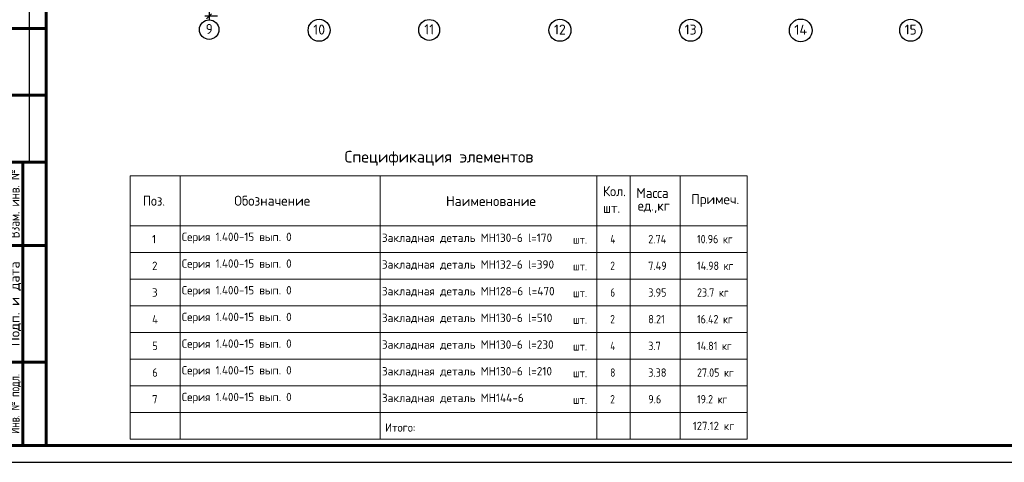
# Model space of a CAD drawing. Header units: millimetres. Extents: x 40580 to 559114, y -343730 to 81020.
# Tile 98 of 256: x 231325 to 260853, y -96794 to -83527. Entities that reach past the tile are written whole.
import ezdxf
from ezdxf.enums import TextEntityAlignment as Align

# ---------------------------------------------------------------- set-up
doc = ezdxf.new("R2010")
doc.units = ezdxf.units.MM
doc.linetypes.add('______5', pattern=[1100, 800, -100, 100, -100])
doc.layers.add('0.05', color=7, linetype='Continuous', lineweight=5)
doc.layers.add('Стена_ общее', color=7, linetype='Continuous', lineweight=35)
doc.layers.add('___________________', color=253, linetype='______5')
doc.layers.add('______________________', color=7, linetype='Continuous')
doc.styles.add('ISOCPEUR', font='isocpeur.ttf')
doc.styles.add('ГОСТ 2.304', font='isocpeur.ttf')

# ---------------------------------------------------------------- blocks, each defined once
blk = doc.blocks.new('Из_буфера21367')
at = {"linetype": 'Continuous', "lineweight": 25}
blk.add_line((1533, 9000), (1533, 15500), dxfattribs=at)
at = {"linetype": 'Continuous', "lineweight": 60}
for p, q in [((2033, 500), (2033, 15500)), ((533, 13000), (2033, 13000)), ((533, 11000), (2033, 11000)), ((33, 9000), (2033, 9000)), ((1333, 500), (1333, 9000)), ((833, 6500), (2033, 6500)), ((833, 3000), (2033, 3000)), ((2033, 500), (833, 500))]:
    blk.add_line(p, q, dxfattribs=at)
at = {"linetype": 'Continuous', "lineweight": 25, "ltscale": 100}
blk.add_lwpolyline([(33, 0), (59433, 0), (59433, 42000), (33, 42000), (33, 0)], dxfattribs=at)
blk.add_lwpolyline([(33, 0), (59433, 0), (59433, 42000), (33, 42000), (33, 0)], dxfattribs=at)
at = {"linetype": 'Continuous', "lineweight": 60, "ltscale": 100}
blk.add_lwpolyline([(2033, 500), (58933, 500), (58933, 41500), (2033, 41500), (2033, 500)], dxfattribs=at)
at = {"linetype": 'Continuous', "lineweight": 25, "style": 'ГОСТ 2.304'}
for s, width, p in [('Взам. инв. №', 0.8, (1083, 7750)), ('Инв. № подл.', 0.7, (1083, 1750))]:
    blk.add_text(s, height=300, rotation=90, dxfattribs=dict(at, width=width)).set_placement(p, align=Align.MIDDLE_CENTER)
blk.add_text('Подп. и дата', height=300, rotation=90, dxfattribs=at).set_placement((1083, 4750), align=Align.MIDDLE_CENTER)
blk = doc.blocks.new('ALL_ML_STRICH')
at = {"color": 0, "linetype": 'ByBlock', "lineweight": -2}
for p, q in [((-1, 0), (0.5, 0)), ((-0.3, -0.3), (0.3, 0.3)), ((0, -0.5), (0, 0.5))]:
    blk.add_line(p, q, dxfattribs=at)

msp = doc.modelspace()

# ---------------------------------------------------------------- linework, layer by layer
at = {"layer": '___________________', "color": 7, "linetype": 'Continuous'}
for centre, radius in [((237007.1, -83823.9), 292.4), ((240305.1, -83842.8), 330.4), ((243605.6, -83834.4), 313.4), ((247525.1, -83842.8), 330.4), ((251445.1, -83842.8), 330.4), ((254746.8, -83847.5), 339.6), ((258045.1, -83842.8), 330.4)]:
    msp.add_circle(centre, radius, dxfattribs=at)
at = {"layer": 'Стена_ общее', "color": 7, "linetype": 'Continuous', "lineweight": 13, "transparency": 33554687}
for p, q in [((234636.5, -88204), (253136.5, -88204)), ((234636.5, -88204), (234636.5, -89704)), ((234636.5, -89704), (234636.5, -88204)), ((236136.5, -88204), (236136.5, -89704)), ((242136.5, -88204), (242136.5, -89704)), ((248636.5, -88204), (248636.5, -89704)), ((249636.5, -88204), (249636.5, -89704)), ((251136.5, -88204), (251136.5, -89704)), ((253136.5, -88204), (253136.5, -89704)), ((253136.5, -89704), (234636.5, -89704)), ((234636.5, -89704), (234636.5, -90504)), ((236136.5, -89704), (236136.5, -90504)), ((242136.5, -89704), (242136.5, -90504)), ((248636.5, -89704), (248636.5, -90504)), ((249636.5, -89704), (249636.5, -90504)), ((251136.5, -89704), (251136.5, -90504)), ((253136.5, -89704), (253136.5, -89704)), ((253136.5, -89704), (253136.5, -90504)), ((234636.5, -90504), (253136.5, -90504)), ((234636.5, -90504), (234636.5, -91304)), ((236136.5, -90504), (236136.5, -91304)), ((242136.5, -90504), (242136.5, -91304)), ((248636.5, -90504), (248636.5, -91304)), ((249636.5, -90504), (249636.5, -91304)), ((251136.5, -90504), (251136.5, -91304)), ((253136.5, -90504), (253136.5, -91304)), ((234636.5, -91304), (253136.5, -91304)), ((234636.5, -91304), (234636.5, -92104)), ((236136.5, -91304), (236136.5, -92104)), ((242136.5, -91304), (242136.5, -92104)), ((248636.5, -91304), (248636.5, -92104)), ((249636.5, -91304), (249636.5, -92104)), ((251136.5, -91304), (251136.5, -92104)), ((253136.5, -91304), (253136.5, -92104)), ((234636.5, -92104), (253136.5, -92104)), ((234636.5, -92104), (234636.5, -92904)), ((236136.5, -92104), (236136.5, -92904)), ((242136.5, -92104), (242136.5, -92904)), ((248636.5, -92104), (248636.5, -92904)), ((249636.5, -92104), (249636.5, -92904)), ((251136.5, -92104), (251136.5, -92904)), ((253136.5, -92104), (253136.5, -92904)), ((234636.5, -92904), (253136.5, -92904)), ((234636.5, -92904), (234636.5, -93704)), ((236136.5, -92904), (236136.5, -93704)), ((242136.5, -92904), (242136.5, -93704)), ((248636.5, -92904), (248636.5, -93704)), ((249636.5, -92904), (249636.5, -93704)), ((251136.5, -92904), (251136.5, -93704)), ((253136.5, -92904), (253136.5, -93704)), ((234636.5, -93704), (253136.5, -93704)), ((234636.5, -93704), (234636.5, -94504)), ((236136.5, -93704), (236136.5, -94504)), ((242136.5, -93704), (242136.5, -94504)), ((248636.5, -93704), (248636.5, -94504)), ((249636.5, -93704), (249636.5, -94504)), ((251136.5, -93704), (251136.5, -94504)), ((253136.5, -93704), (253136.5, -94504)), ((234636.5, -94504), (253136.5, -94504)), ((234636.5, -94504), (234636.5, -95304)), ((236136.5, -94504), (236136.5, -95304)), ((242136.5, -94504), (242136.5, -95304)), ((248636.5, -94504), (248636.5, -95304)), ((249636.5, -94504), (249636.5, -95304)), ((251136.5, -94504), (251136.5, -95304)), ((253136.5, -94504), (253136.5, -95304)), ((234636.5, -95304), (253136.5, -95304)), ((234636.5, -95304), (234636.5, -96104)), ((236136.5, -95304), (236136.5, -96104)), ((242136.5, -95304), (242136.5, -96104)), ((248636.5, -95304), (248636.5, -96104)), ((249636.5, -95304), (249636.5, -96104)), ((251136.5, -95304), (251136.5, -96104)), ((253136.5, -95304), (253136.5, -96104)), ((234636.5, -96104), (253136.5, -96104))]:
    msp.add_line(p, q, dxfattribs=at)

# ---------------------------------------------------------------- block references
at = {"layer": '0.05', "ltscale": 50}
msp.add_blockref('Из_буфера21367', (230087.3, -96794), dxfattribs=at)
at = {"layer": '______________________', "xscale": 250, "yscale": 250, "zscale": 250, "rotation": 180}
msp.add_blockref('ALL_ML_STRICH', (237004.7, -83422.9), dxfattribs=at)

# ---------------------------------------------------------------- texts
at = {"layer": '___________________', "color": 7, "linetype": 'Continuous', "style": 'ISOCPEUR'}
for s, width, p, p2 in [('9', 0.999205, (236902.1, -83954.4), (237111.9, -83954.4)), ('10', 0.999536, (240125.1, -83973.3), (240484.9, -83973.3)), ('11', 1, (243455.6, -83964.9), (243755.6, -83964.9)), ('12', 0.999536, (247345.1, -83973.3), (247704.9, -83973.3)), ('13', 0.999536, (251265.1, -83973.3), (251624.9, -83973.3)), ('14', 0.999714, (254551.8, -83978), (254941.7, -83978)), ('15', 0.999536, (257865.1, -83973.3), (258224.9, -83973.3))]:
    msp.add_text(s, height=300, dxfattribs=dict(at, width=width)).set_placement(p, p2, align=Align.FIT)
at = {"layer": 'Стена_ общее', "color": 7, "linetype": 'Continuous', "lineweight": 35, "transparency": 33554687, "insert": (241069, -87904), "char_height": 350, "width": 5804.227, "attachment_point": 7, "style": 'ISOCPEUR'}
msp.add_mtext('\\W0.99;Спецификация элементов', dxfattribs=at)
at = {"layer": 'Стена_ общее', "color": 7, "linetype": 'Continuous', "lineweight": 25, "transparency": 33554687, "attachment_point": 7, "style": 'ISOCPEUR'}
for s, insert, char_height, width in [('{\\W0.9300;Кол.\\Pшт.}', (248815.6, -89317.9), 300, 888.223), ('\\W0.95;Масса', (249819.2, -88872.6), 300, 1252.119), ('\\W0.92;Поз.', (235018.6, -89104.5), 300, 872.987), ('\\W0.97;Обозначение', (237760.1, -89103.1), 300, 2499.411), ('\\W0.98;Наименование', (244109.2, -89114), 300, 2784.788), ('\\W0.96;Примеч.', (251464.5, -89138.4), 300, 1552.772), ('\\W0.94;ед.,кг', (249856.7, -89322.6), 300, 1175.793), ('{\\W0.8700;10.96 кг}', (251636.5, -90229), 250, 1108.181), ('{\\W0.9300;1}', (235297.1, -90229), 250, 1364.981), ('{\\W0.9600;Серия 1.400-15 вып. 0}', (236186.5, -90229), 250, 3467.671), ('{\\W0.9800;Закладная деталь МН130-6 l=170}', (242186.5, -90229), 250, 5407.17), ('\\W0.80;4', (249036.5, -90229), 250, 299.863), ('{\\W0.8900;2.74}', (250174, -90229), 250, 250), ('\\W0.91;шт.', (247918.7, -90244.8), 250, 638.908), ('{\\W0.8700;14.98 кг}', (251636.5, -91029), 250, 1108.181), ('{\\W0.9300;2}', (235297.1, -91029), 250, 1364.981), ('{\\W0.9600;Серия 1.400-15 вып. 0}', (236186.5, -91029), 250, 3467.671), ('{\\W0.9800;Закладная деталь МН132-6 l=390}', (242186.5, -91029), 250, 5407.17), ('\\W0.91;шт.', (247918.7, -91044.8), 250, 638.908), ('{\\W0.8000;2}', (249036.5, -91029), 250, 299.863), ('{\\W0.8900;7.49}', (250174, -91029), 250, 250), ('{\\W0.9300;3}', (235297.1, -91829), 250, 1364.981), ('{\\W0.9600;Серия 1.400-15 вып. 0}', (236186.5, -91829), 250, 3467.671), ('{\\W0.9800;Закладная деталь МН128-6 l=470}', (242186.5, -91829), 250, 5407.17), ('\\W0.91;шт.', (247918.7, -91844.8), 250, 638.908), ('{\\W0.8000;6}', (249036.5, -91829), 250, 299.863), ('{\\W0.8900;3.95}', (250174, -91829), 250, 250), ('{\\W0.8700;23.7 кг}', (251636.5, -91829), 250, 1108.181), ('{\\W0.8700;16.42 кг}', (251636.5, -92629), 250, 1108.181), ('{\\W0.9300;4}', (235297.1, -92629), 250, 1364.981), ('{\\W0.9600;Серия 1.400-15 вып. 0}', (236186.5, -92629), 250, 3467.671), ('{\\W0.9800;Закладная деталь МН130-6 l=510}', (242186.5, -92629), 250, 5407.17), ('{\\W0.8000;2}', (249036.5, -92629), 250, 299.863), ('{\\W0.8900;8.21}', (250174, -92629), 250, 250), ('\\W0.91;шт.', (247918.7, -92644.8), 250, 638.908), ('{\\W0.8700;14.81 кг}', (251636.5, -93429), 250, 1108.181), ('{\\W0.9300;5}', (235297.1, -93429), 250, 1364.981), ('{\\W0.9600;Серия 1.400-15 вып. 0}', (236186.5, -93429), 250, 3467.671), ('{\\W0.9800;Закладная деталь МН130-6 l=230}', (242186.5, -93429), 250, 5407.17), ('\\W0.91;шт.', (247918.7, -93444.8), 250, 638.908), ('{\\W0.8000;4}', (249036.5, -93429), 250, 299.863), ('{\\W0.8900;3.7}', (250174, -93429), 250, 250), ('{\\W0.8700;27.05 кг}', (251636.5, -94229), 250, 1108.181), ('{\\W0.9300;6}', (235297.1, -94229), 250, 1364.981), ('{\\W0.9600;Серия 1.400-15 вып. 0}', (236186.5, -94229), 250, 3467.671), ('{\\W0.9800;Закладная деталь МН130-6 l=210}', (242186.5, -94229), 250, 5407.17), ('\\W0.91;шт.', (247918.7, -94244.8), 250, 638.908), ('{\\W0.8000;8}', (249036.5, -94229), 250, 299.863), ('{\\W0.8900;3.38}', (250174, -94229), 250, 503.71), ('{\\W0.9300;7}', (235297.1, -95029), 250, 1364.981), ('{\\W0.9600;Серия 1.400-15 вып. 0}', (236186.5, -95029), 250, 3467.671), ('{\\W0.9800;Закладная деталь МН144-6}', (242186.5, -95029), 250, 5407.17), ('{\\W0.8000;2}', (249036.5, -95029), 250, 299.863), ('{\\W0.8900;9.6}', (250174, -95029), 250, 250), ('{\\W0.8700;19.2 кг}', (251636.5, -95029), 250, 1108.181), ('\\W0.91;шт.', (247918.7, -95044.8), 250, 638.908), ('\\W0.95;Итого:', (242283.9, -95876.7), 250, 1143.471), ('{\\W0.9300;127.12 кг}', (251511.5, -95829), 250, 1364.981)]:
    msp.add_mtext(s, dxfattribs=dict(at, insert=insert, char_height=char_height, width=width))

doc.saveas('drawing.dxf')
